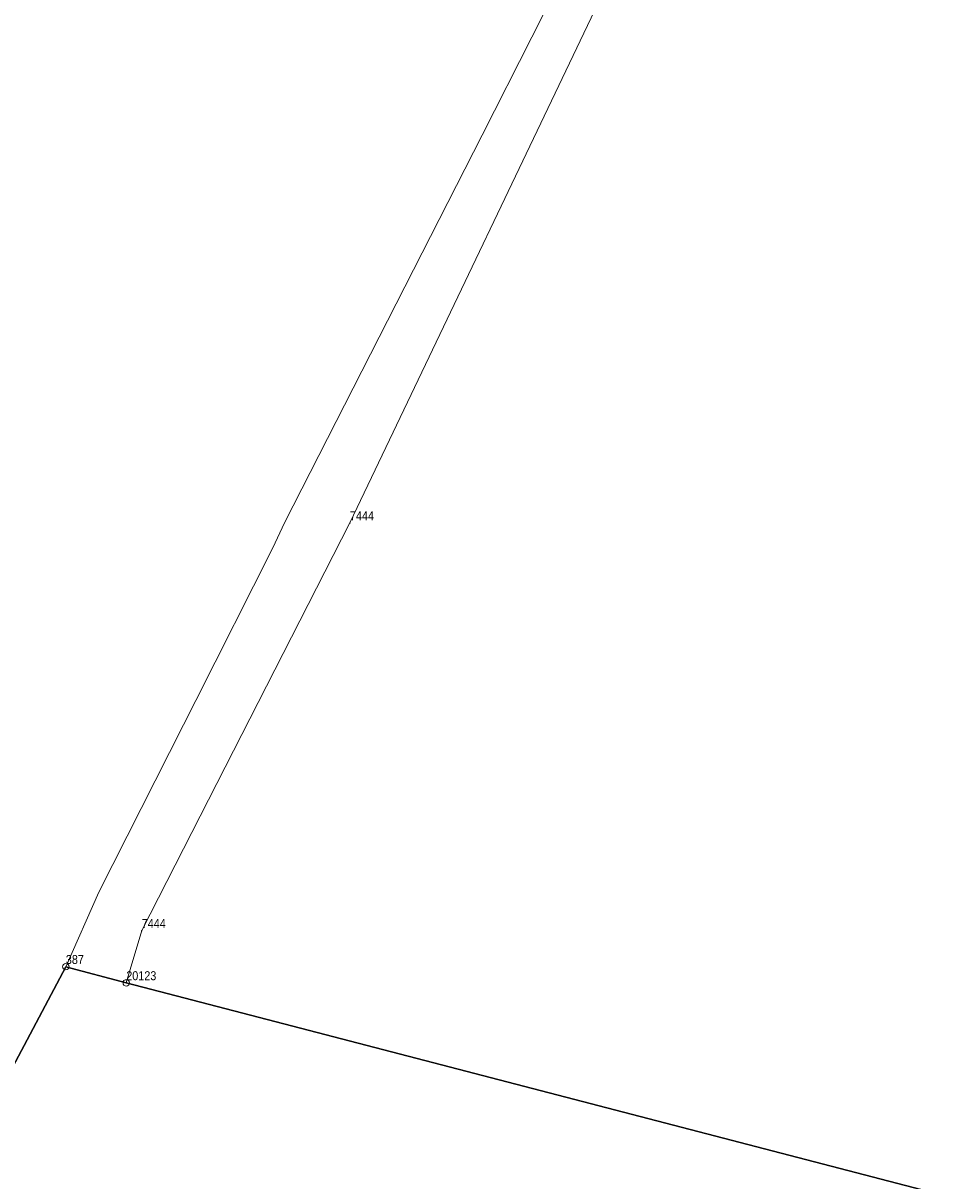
# Model space of a CAD drawing. Header units: metres. Extents: x 5548743 to 5556416, y 5707500 to 5714000.
# Tile 123 of 244: x 5552633 to 5552748, y 5711634 to 5711779. Entities that reach past the tile are written whole.
import ezdxf
from ezdxf.enums import TextEntityAlignment as Align

# ---------------------------------------------------------------- set-up
doc = ezdxf.new("R2010")
doc.units = ezdxf.units.M
doc.linetypes.add('219-1000', pattern=[0])
doc.layers.get('0').update_dxf_attribs({"color": 2, "lineweight": 5})
doc.styles.get("Standard").update_dxf_attribs({"font": 'Working1250', "width": 0.75})

# ---------------------------------------------------------------- blocks, each defined once
blk = doc.blocks.new('203')
at = {"linetype": 'Continuous', "lineweight": 0}
h = blk.add_hatch(color=0, dxfattribs=at)
edge = h.paths.add_edge_path()
edge.add_arc((0, 0), 0.09, 0, 360)
blk = doc.blocks.new('202')
at = {"color": 0, "linetype": 'Continuous', "lineweight": 0}
blk.add_circle((0, 0), 0.4, dxfattribs=at)

msp = doc.modelspace()

# ---------------------------------------------------------------- linework, layer by layer
at = {"layer": '216-obręb ewidencyjny', "color": 7, "linetype": 'CONTINUOUS', "lineweight": 25, "flags": 128}
for points in [[(5552679.16, 5711442.78), (5552714.87, 5711541.1), (5552730.31, 5711588.98), (5552748.08, 5711631.97), (5552646.36, 5711658.41), (5552638.8, 5711660.44), (5552624.64, 5711633.81), (5552623.01, 5711630.74), (5552615.25, 5711616.16), (5552602.2, 5711617.95), (5552594.64, 5711579.05), (5552553.44, 5711585.49), (5552548.45, 5711586.27), (5552514.23, 5711591.62), (5552515.33, 5711603.25), (5552517.25, 5711623.5), (5552520.9, 5711662.6), (5552524.28, 5711698.67), (5552528.39, 5711742.51), (5552528.77, 5711746.49), (5552386.72, 5711777.83)], [(5552386.72, 5711777.83), (5552528.77, 5711746.49), (5552528.39, 5711742.51), (5552524.28, 5711698.67), (5552520.9, 5711662.6), (5552517.25, 5711623.5), (5552515.33, 5711603.25), (5552514.23, 5711591.62), (5552548.45, 5711586.27), (5552553.44, 5711585.49), (5552594.64, 5711579.05), (5552602.2, 5711617.95), (5552615.25, 5711616.16), (5552623.01, 5711630.74), (5552624.64, 5711633.81), (5552638.8, 5711660.44), (5552646.36, 5711658.41), (5552748.08, 5711631.97), (5552730.31, 5711588.98), (5552714.87, 5711541.1), (5552679.16, 5711442.78)]]:
    msp.add_lwpolyline(points, dxfattribs=at)
at = {"layer": '218-kontur użytku gruntowego', "color": 3, "linetype": 'CONTINUOUS', "lineweight": 18, "flags": 128}
for points in [[(5552703.36, 5711789.06), (5552690.93, 5711764.52)], [(5552708.6, 5711787.68), (5552674.36, 5711715.97)], [(5552674.36, 5711715.97), (5552708.6, 5711787.68)], [(5552690.93, 5711764.52), (5552666.18, 5711715.97)], [(5552674.36, 5711715.97), (5552648.3, 5711664.95)], [(5552648.3, 5711664.95), (5552674.36, 5711715.97)], [(5552666.18, 5711715.97), (5552664.69, 5711712.87)], [(5552664.69, 5711712.87), (5552655.06, 5711693.77)], [(5552655.06, 5711693.77), (5552653.51, 5711690.71)], [(5552653.51, 5711690.71), (5552642.93, 5711669.75)], [(5552642.93, 5711669.75), (5552638.8, 5711660.44)], [(5552648.3, 5711664.95), (5552646.36, 5711658.41)], [(5552646.36, 5711658.41), (5552648.3, 5711664.95)], [(5552638.8, 5711660.44), (5552624.64, 5711633.81)], [(5552646.36, 5711658.41), (5552638.8, 5711660.44)], [(5552638.8, 5711660.44), (5552646.36, 5711658.41)], [(5552748.08, 5711631.97), (5552646.36, 5711658.41)], [(5552646.36, 5711658.41), (5552748.08, 5711631.97)]]:
    msp.add_lwpolyline(points, dxfattribs=at)
at = {"layer": '219-działka ewidencyjna', "color": 7, "linetype": '219-1000', "lineweight": 18, "flags": 128}
for points in [[(5552708.6, 5711787.68), (5552674.36, 5711715.97)], [(5552674.36, 5711715.97), (5552648.3, 5711664.95)], [(5552646.36, 5711658.41), (5552648.3, 5711664.95)], [(5552638.8, 5711660.44), (5552624.64, 5711633.81)], [(5552638.8, 5711660.44), (5552646.36, 5711658.41)], [(5552748.08, 5711631.97), (5552646.36, 5711658.41)]]:
    msp.add_lwpolyline(points, dxfattribs=at)

# ---------------------------------------------------------------- block references
at = {"layer": '202-punkt graniczny', "color": 7, "linetype": 'CONTINUOUS', "lineweight": 18}
for p in [(5552638.8, 5711660.44), (5552646.36, 5711658.41)]:
    msp.add_blockref('202', p, dxfattribs=at)
at = {"layer": '203-punkt graniczny', "color": 7, "linetype": 'CONTINUOUS', "lineweight": 18}
for p in [(5552674.36, 5711715.97), (5552648.3, 5711664.95)]:
    msp.add_blockref('203', p, dxfattribs=at)

# ---------------------------------------------------------------- texts
at = {"layer": '202-punkt graniczny-Atr103', "color": 7, "width": 0.9}
for s, p in [('387', (5552638.8, 5711660.44)), ('387', (5552638.8, 5711660.44)), ('20123', (5552646.36, 5711658.41)), ('20123', (5552646.36, 5711658.41))]:
    msp.add_text(s, height=1.125, dxfattribs=at).set_placement(p, align=Align.BOTTOM_LEFT)
at = {"layer": '203-punkt graniczny-Atr103', "color": 7, "width": 0.9}
for p in [(5552674.36, 5711715.97), (5552674.36, 5711715.97), (5552648.3, 5711664.95), (5552648.3, 5711664.95)]:
    msp.add_text('7444', height=1.125, dxfattribs=at).set_placement(p, align=Align.BOTTOM_LEFT)

doc.saveas('drawing.dxf')
